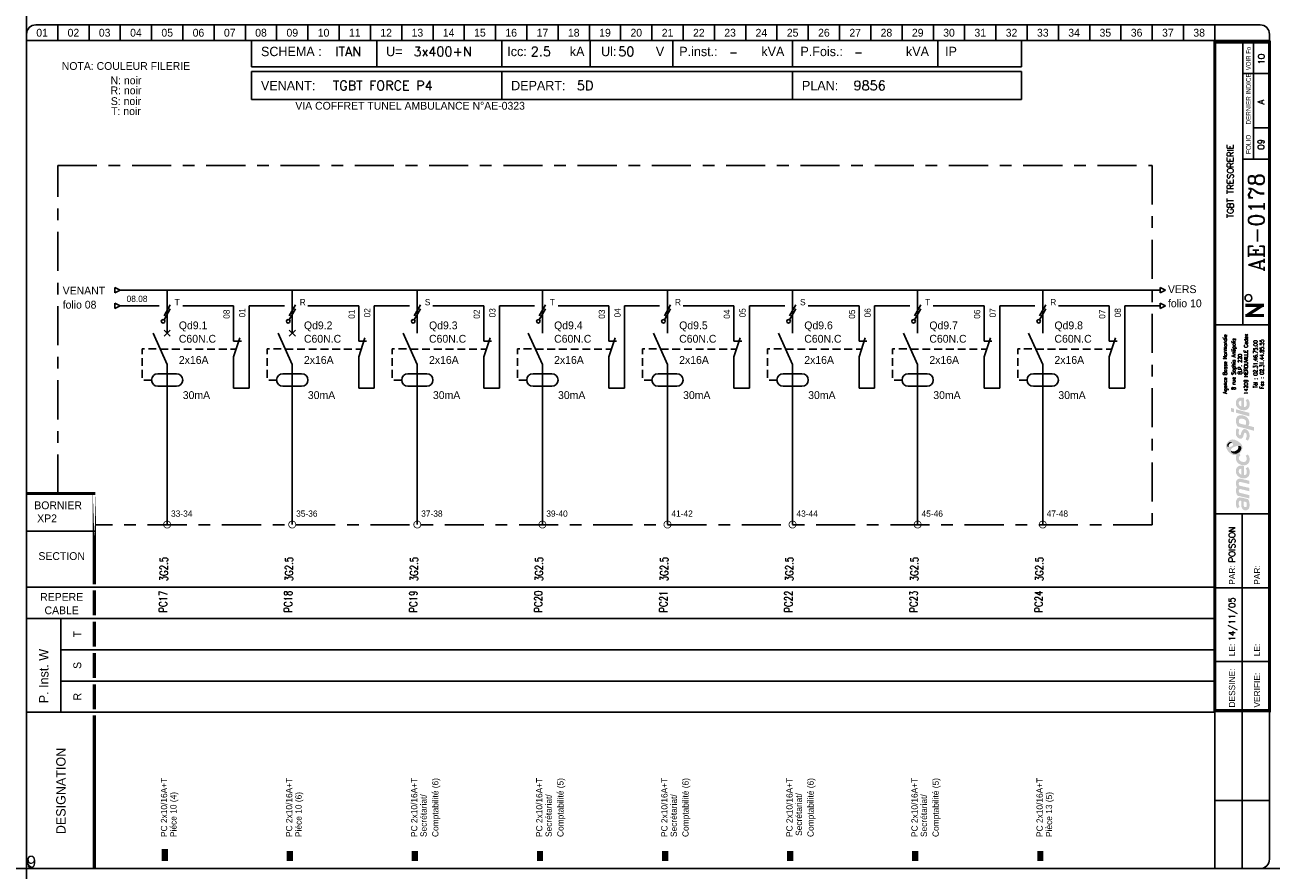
# Model space of a CAD drawing. Header units: millimetres. Extents: x 0 to 4898, y -1200 to 270.
# Tile 34 of 34: x 4500 to 4898, y 0 to 270. Entities that reach past the tile are written whole.
import ezdxf
from ezdxf.enums import TextEntityAlignment as Align

# ---------------------------------------------------------------- set-up
doc = ezdxf.new("R2010")
doc.units = ezdxf.units.MM
doc.header["$LTSCALE"] = 25
for name, pattern in [('AXES', [0.95, 0.5, -0.15, 0.15, -0.15]), ('CONTINU', [0]), ('DISCONTINU', [0.15, 0.1, -0.05])]:
    doc.linetypes.add(name, pattern=pattern)
doc.layers.get('0').update_dxf_attribs({"linetype": 'CONTINUOUS'})
doc.layers.get('Defpoints').update_dxf_attribs({"linetype": 'CONTINUOUS'})
for name, color, linetype in [('POINTILLE', 5, 'DISCONTINU'), ('TEXTE', 92, 'CONTINU'), ('TRAIAXE', 6, 'AXES'), ('TRAIFIN', 1, 'CONTINU'), ('TRAIGROS', 40, 'CONTINU'), ('TRAIMOY', 150, 'CONTINU')]:
    doc.layers.add(name, color=color, linetype=linetype)
doc.styles.add('ROMANC', font='romanc')
doc.styles.add('ROMANS8', font='ROMANS8.shx')
doc.styles.add('T1', font='arial.ttf')
doc.styles.add('TEXTE', font='txt8', dxfattribs={"height": 2.5})
doc.styles.add('TXT', font='txt', dxfattribs={"width": 0.8})

# ---------------------------------------------------------------- blocks, each defined once
blk = doc.blocks.new('CART')
at = {"layer": 'TEXTE', "color": 7}
for p, q in [((72.02, 264.91), (72.02, 256.49)), ((112.02, 264.91), (112.02, 256.49)), ((152.02, 264.91), (152.02, 256.49)), ((180.26, 264.91), (180.26, 256.49)), ((206.73, 264.91), (206.73, 256.49)), ((244.98, 264.91), (244.98, 256.49)), ((291.46, 264.91), (291.46, 256.49)), ((318.22, 264.91), (318.22, 256.49)), ((318.22, 256.49), (72.02, 256.49)), ((72, 255), (318.25, 255)), ((72, 246), (72, 255)), ((152, 255), (152, 246)), ((245, 255), (245, 246)), ((318.25, 255), (318.25, 246)), ((318.25, 246), (72, 246)), ((11.02, 79.91), (11.02, 49.91))]:
    blk.add_line(p, q, dxfattribs=at)
at = {"layer": 'TEXTE', "color": 7, "const_width": 1}
for points in [[(395.77, 180.16), (389.77, 180.16)], [(390.27, 176.91), (395.27, 180.16)], [(395.77, 176.91), (389.77, 176.91)]]:
    blk.add_lwpolyline(points, dxfattribs=at)
at = {"layer": 'TEXTE', "color": 7}
blk.add_circle((390.78, 182.5), 1.08, dxfattribs=at)
at = {"layer": 'TRAIAXE', "color": 6}
for p, q in [((10.02, 224.91), (360.02, 224.91)), ((10.02, 119.91), (10.02, 224.91)), ((360.02, 224.91), (360.02, 109.91)), ((360.02, 109.91), (22.02, 109.91))]:
    blk.add_line(p, q, dxfattribs=at)
at = {"layer": 'TRAIFIN', "color": 7}
for p, q in [((10.02, 269.91), (10.02, 264.91)), ((20.02, 269.91), (20.02, 264.91)), ((30.02, 269.91), (30.02, 264.91)), ((40.02, 269.91), (40.02, 264.91)), ((50.02, 269.91), (50.02, 264.91)), ((60.02, 269.91), (60.02, 264.91)), ((70.02, 269.91), (70.02, 264.91)), ((80.02, 269.91), (80.02, 264.91)), ((90.02, 269.91), (90.02, 264.91)), ((100.02, 269.91), (100.02, 264.91)), ((110.02, 269.91), (110.02, 264.91)), ((120.02, 269.91), (120.02, 264.91)), ((130.02, 269.91), (130.02, 264.91)), ((140.02, 269.91), (140.02, 264.91)), ((150.02, 269.91), (150.02, 264.91)), ((160.02, 269.91), (160.02, 264.91)), ((170.02, 269.91), (170.02, 264.91)), ((180.02, 269.91), (180.02, 264.91)), ((190.02, 269.91), (190.02, 264.91)), ((200.02, 269.91), (200.02, 264.91)), ((210.02, 269.91), (210.02, 264.91)), ((220.02, 269.91), (220.02, 264.91)), ((230.02, 269.91), (230.02, 264.91)), ((240.02, 269.91), (240.02, 264.91)), ((250.02, 269.91), (250.02, 264.91)), ((260.02, 269.91), (260.02, 264.91)), ((270.02, 269.91), (270.02, 264.91)), ((280.02, 269.91), (280.02, 264.91)), ((290.02, 269.91), (290.02, 264.91)), ((300.02, 269.91), (300.02, 264.91)), ((310.02, 269.91), (310.02, 264.91)), ((320.02, 269.91), (320.02, 264.91)), ((330.02, 269.91), (330.02, 264.91)), ((340.02, 269.91), (340.02, 264.91)), ((350.02, 269.91), (350.02, 264.91)), ((360.02, 269.91), (360.02, 264.91)), ((370.02, 269.91), (370.02, 264.91)), ((380.02, 269.91), (380.02, 264.91)), ((392.43, 226.95), (392.43, 264.41)), ((392.43, 237), (396.98, 237))]:
    blk.add_line(p, q, dxfattribs=at)
at = {"layer": 'TRAIGROS', "color": 7}
for p, q in [((3.02, 269.91), (394.52, 269.91)), ((0.02, 266.91), (0.02, 264.91)), ((397.52, 264.91), (0.02, 264.91)), ((397.52, 264.91), (0.02, 264.91)), ((0.02, 264.91), (0.02, 2.91)), ((389.02, 173.91), (389.02, 264.41)), ((397.52, 266.91), (397.52, 264.91)), ((397.52, 2.91), (397.52, 264.91)), ((389.02, 254.41), (397.02, 254.41)), ((389.02, 226.92), (397.02, 226.92)), ((380.02, 173.91), (397.52, 173.91)), ((380.02, 113.43), (397.53, 113.43)), ((0.02, 107.91), (22.02, 107.91)), ((0.02, 89.91), (380.02, 89.91)), ((11.02, 79.91), (0.02, 79.91)), ((11.02, 79.91), (380.02, 79.91)), ((11.02, 69.91), (380.02, 69.91)), ((11.02, 59.91), (380.02, 59.91)), ((0.02, 49.91), (380.02, 49.91)), ((380.02, -0.12), (380.02, 50.43)), ((3.02, -0.09), (394.52, -0.09))]:
    blk.add_line(p, q, dxfattribs=at)
for points, const_width in [([(380.02, 264.41), (380.02, 50.43), (397.52, 50.43), (397.52, 264.41), (380.02, 264.41)], 1), ([(0.02, 119.91), (22.02, 119.91)], 1), ([(21.73, 88.91), (21.73, 80.91)], 1), ([(21.73, 78.91), (21.73, 70.91)], 1), ([(21.73, 68.91), (21.73, 60.91)], 1), ([(21.73, 58.91), (21.73, 50.91)], 1), ([(21.73, 48.91), (21.73, 43.38)], 1), ([(21.73, 43.38), (21.73, -0.09)], 1), ([(44.23, 6.14), (44.23, 2.27)], 2), ([(84.23, 5.5), (84.23, 2.27)], 2), ([(124.23, 5.5), (124.23, 2.27)], 2), ([(164.23, 5.5), (164.23, 2.27)], 2), ([(204.23, 5.5), (204.23, 2.27)], 2), ([(244.23, 5.5), (244.23, 2.27)], 2), ([(284.23, 5.5), (284.23, 2.27)], 2), ([(324.23, 5.5), (324.23, 2.27)], 2)]:
    blk.add_lwpolyline(points, dxfattribs=dict(at, const_width=const_width))
at = {"layer": 'TRAIGROS', "color": 7, "const_width": 1}
blk.add_lwpolyline([(21.73, 119.95), (21.73, 90.91)], close=True, dxfattribs=at)
at = {"layer": 'TRAIGROS', "color": 7}
for centre, start, end in [((3.02, 266.91), 90, 180), ((394.52, 266.91), 0, 90), ((3.02, 2.91), 180, 270), ((394.52, 2.91), 270, 0)]:
    blk.add_arc(centre, 3, start, end, dxfattribs=at)
at = {"layer": 'TRAIMOY', "color": 7}
for p, q in [((388.77, -0.1), (388.77, 113.43)), ((380.02, 89.73), (397.53, 89.73)), ((380.02, 66.18), (397.53, 66.18)), ((380.02, 21.66), (397.53, 21.66))]:
    blk.add_line(p, q, dxfattribs=at)
at = {"layer": 'TEXTE', "color": 7}
for s, p in [('01', (5.02, 267.41)), ('02', (15.02, 267.41)), ('03', (25.02, 267.41)), ('04', (35.02, 267.41)), ('05', (45.02, 267.41)), ('06', (55.02, 267.41)), ('07', (65.02, 267.41)), ('08', (75.02, 267.41)), ('09', (85.02, 267.41)), ('10', (95.02, 267.41)), ('11', (105.02, 267.41)), ('12', (115.02, 267.41)), ('13', (125.02, 267.41)), ('14', (135.02, 267.41)), ('15', (145.02, 267.41)), ('16', (155.02, 267.41)), ('17', (165.02, 267.41)), ('18', (175.02, 267.41)), ('19', (185.02, 267.41)), ('20', (195.02, 267.41)), ('21', (205.02, 267.41)), ('22', (215.02, 267.41)), ('23', (225.02, 267.41)), ('24', (235.02, 267.41)), ('25', (245.02, 267.41)), ('26', (255.02, 267.41)), ('27', (265.02, 267.41)), ('28', (275.02, 267.41)), ('29', (285.02, 267.41)), ('30', (295.02, 267.41)), ('31', (305.02, 267.41)), ('32', (315.02, 267.41)), ('33', (325.02, 267.41)), ('34', (335.02, 267.41)), ('35', (345.02, 267.41)), ('36', (355.02, 267.41)), ('37', (365.02, 267.41)), ('38', (375.02, 267.41))]:
    blk.add_text(s, height=2.5, dxfattribs=at).set_placement(p, align=Align.MIDDLE)
for s, height, p in [('kA', 3, (173.77, 259.91)), ('Ul:', 3, (183.77, 259.91)), ('P.inst.:', 3, (208.77, 259.91)), ('kVA', 3, (235.02, 259.91)), ('P.Fois.:', 3, (247.52, 259.91)), ('kVA', 3, (281.27, 259.91)), ('SCHEMA :', 3, (75.02, 259.91)), ('U=', 3, (115.02, 259.91)), ('Icc:', 3, (153.77, 259.91)), ('V', 3, (201.27, 259.91)), ('IP', 3, (293.77, 259.91)), ('VENANT:', 3, (75, 249)), ('DEPART:', 3, (155, 249)), ('PLAN:', 3, (248, 249)), ('BORNIER', 2.5, (2.52, 114.91))]:
    blk.add_text(s, height=height, dxfattribs=at).set_placement(p)
at = {"layer": 'TEXTE', "color": 7, "width": 0.75}
blk.add_text('VOIR Fo', height=1.5, rotation=90, dxfattribs=at).set_placement((391.52, 255.41), (391.52, 262.91), align=Align.FIT)
at = {"layer": 'TEXTE', "color": 7, "style": 'TXT', "width": 0.8}
blk.add_text('DERNIER INDICE', height=1.5, rotation=90, dxfattribs=at).set_placement((391.52, 238.03))
at = {"layer": 'TEXTE', "color": 7}
for s, height, p in [('FOLIO', 1.5, (391.52, 231.67)), ('T', 2.5, (17.52, 74.91)), ('S', 2.5, (17.52, 64.91)), ('R', 2.5, (17.52, 54.91))]:
    blk.add_text(s, height=height, rotation=90, dxfattribs=at).set_placement(p, align=Align.CENTER)
for s, p in [('SECTION', (11.27, 98.66)), ('REPERE', (11.27, 85.59)), ('CABLE', (11.27, 81.3))]:
    blk.add_text(s, height=2.5, dxfattribs=at).set_placement(p, align=Align.CENTER)
for s, height, p in [('PAR:', 2, (386.53, 90.73)), ('PAR:', 2, (394.53, 90.73)), ('P. Inst. W', 3, (7.05, 52.81)), ('LE:', 2, (386.53, 67.86)), ('LE:', 2, (394.53, 67.86)), ('DESSINE:', 2, (386.53, 51.43)), ('VERIFIE:', 2, (394.53, 51.43)), ('DESIGNATION', 3, (12.52, 10.91))]:
    blk.add_text(s, height=height, rotation=90, dxfattribs=at).set_placement(p)
at = {"layer": 'TEXTE', "color": 4, "style": 'ROMANC'}
for tag, height, p in [('FOLIO_SUIVANT', 2, (395.92, 258.95)), ('INDICE', 2, (395.81, 245.26)), ('FOLIO', 2, (395.81, 231.67)), ('NUMERO', 5, (395.81, 206.7))]:
    blk.add_attdef(tag, text='', height=height, rotation=90, dxfattribs=at).set_placement(p, align=Align.CENTER)
for tag, p, height in [('REGIME_DE_NEUTRE', (98.77, 259.91), 3), ('TENSION', (123.77, 259.91), 3), ('ICC', (161.27, 259.91), 3), ('UI', (189.27, 259.91), 3), ('P_INSTAL', (224.73, 259.91), 2.5), ('PUISSSANCE_DE_FOISO', (264.73, 259.91), 2.5), ('VENANT_DE', (98, 249), 3), ('DEPART', (176, 249), 3), ('PLAN', (264.5, 249), 3)]:
    blk.add_attdef(tag, p, '', height=height, dxfattribs=at)
blk.add_attdef('INTITULE_DU_PLAN', text='', height=2, rotation=90, dxfattribs=at).set_placement((385.02, 219.91), align=Align.MIDDLE)
for tag, p in [('DESSINATEUR', (386.55, 97.87)), ('DATE', (386.53, 72.67))]:
    blk.add_attdef(tag, p, '', height=2, rotation=90, dxfattribs=at)
blk = doc.blocks.new('JC')
at = {"layer": 'TEXTE'}
for s, p in [('NOTA: COULEUR FILERIE', (10.73, 20.01)), ('N: noir', (10.73, 15.46)), ('R: noir', (10.73, 12.25)), ('S: noir', (10.73, 8.81)), ('T: noir', (10.73, 5.6))]:
    blk.add_text(s, height=2.5, dxfattribs=at).set_placement(p, align=Align.MIDDLE)
blk = doc.blocks.new('LOGO')
h = blk.add_hatch(color=187)
h.paths.add_polyline_path([(0.27, -25.15), (-0.26, -25.03), (-0.61, -25.01), (-0.96, -25.01), (-1.3, -25.15), (-1.56, -25.39), (-1.76, -25.66), (-1.92, -26.06), (-2.01, -26.61), (-2, -27.13), (-1.95, -27.54), (-1.82, -27.98), (-1.59, -28.49), (-0.78, -28.03), (-0.88, -27.84), (-0.99, -27.58), (-1.06, -27.27), (-1.09, -26.94), (-1.07, -26.65), (-1.03, -26.36), (-0.9, -26.15), (-0.74, -26.05), (-0.59, -26.04), (-0.23, -26.1), (-0.26, -26.47), (-0.29, -26.77), (-0.31, -27.1), (-0.31, -27.41), (-0.26, -27.77), (-0.19, -28.1), (-0.05, -28.44), (0.2, -28.78), (0.48, -28.98), (0.87, -29.11), (1.22, -29.1), (1.58, -29.04), (1.84, -28.87), (2.14, -28.53), (2.3, -28.16), (2.37, -27.71), (2.36, -27.1), (2.28, -26.51), (2.08, -25.89), (1.89, -25.54), (0.84, -25.3)])
h.paths.add_polyline_path([(0.54, -26.31), (1.32, -26.47), (1.41, -26.69), (1.48, -27.01), (1.49, -27.42), (1.48, -27.74), (1.4, -27.9), (1.29, -28.03), (1.14, -28.09), (0.96, -28.1), (0.81, -28.07), (0.69, -27.97), (0.6, -27.85), (0.54, -27.71), (0.5, -27.54), (0.49, -27.3), (0.49, -27.06), (0.5, -26.59)], flags=16)
h.paths.add_polyline_path([(-0.88, -23.47), (-0.97, -23.29), (-1.06, -23.08), (-1.08, -22.86), (-1.05, -22.63), (-0.97, -22.45), (-0.79, -22.36), (-0.5, -22.33), (2.29, -23.01), (2.29, -21.94), (-0.8, -21.24), (-0.96, -21.08), (-1.06, -20.77), (-1.1, -20.45), (-1, -20.2), (-0.87, -20.11), (-0.7, -20.03), (-0.48, -20.05), (2.29, -20.7), (2.29, -19.65), (-0.36, -19.01), (-0.65, -19), (-1.01, -19.01), (-1.3, -19.12), (-1.55, -19.28), (-1.77, -19.54), (-1.9, -19.8), (-1.98, -20), (-2.02, -20.38), (-2.01, -20.76), (-1.91, -21.13), (-1.79, -21.45), (-1.64, -21.71), (-1.75, -21.83), (-1.89, -22.08), (-1.98, -22.36), (-2.01, -22.66), (-2.01, -23), (-1.95, -23.36), (-1.85, -23.71), (-1.69, -24.08), (-1.5, -24.43), (2.29, -25.32), (2.29, -24.26)])
h.paths.add_polyline_path([(-0.19, -14.81), (-0.51, -14.81), (-0.91, -14.88), (-1.19, -15), (-1.42, -15.16), (-1.64, -15.38), (-1.83, -15.67), (-1.95, -15.97), (-2, -16.26), (-2.02, -16.52), (-2.01, -16.84), (-1.96, -17.15), (-1.84, -17.46), (-1.65, -17.81), (-1.41, -18.09), (-1.14, -18.33), (-0.89, -18.51), (-0.59, -18.68), (-0.17, -18.82), (0.24, -18.89), (0.59, -18.91), (0.98, -18.88), (1.37, -18.75), (1.77, -18.51), (2.17, -18.06), (2.33, -17.58), (2.38, -17.11), (2.38, -16.56), (2.33, -16.15), (2.2, -15.79), (2.03, -15.5), (1.82, -15.25), (1.14, -15.68), (1.3, -15.94), (1.42, -16.3), (1.49, -16.68), (1.49, -16.99), (1.43, -17.33), (1.23, -17.63), (0.99, -17.81), (0.79, -17.86), (0.6, -17.84), (0.6, -14.97), (0.23, -14.85)])
h.paths.add_polyline_path([(-0.26, -17.69), (-0.43, -17.64), (-0.58, -17.55), (-0.76, -17.39), (-0.9, -17.24), (-1.01, -17.02), (-1.06, -16.86), (-1.08, -16.63), (-1.06, -16.36), (-0.96, -16.16), (-0.83, -15.98), (-0.62, -15.87), (-0.44, -15.83), (-0.26, -15.83)], flags=16)
h.paths.add_polyline_path([(-0.09, -13.56), (-0.44, -13.4), (-0.74, -13.16), (-0.95, -12.9), (-1.04, -12.61), (-1.08, -12.36), (-1.02, -12.05), (-0.89, -11.83), (-0.73, -11.69), (-0.61, -11.61), (-0.5, -11.55), (-0.88, -10.89), (-1.08, -11.04), (-1.32, -11.18), (-1.51, -11.28), (-1.78, -11.38), (-1.87, -11.55), (-1.97, -11.89), (-2.01, -12.3), (-1.98, -12.76), (-1.82, -13.35), (-1.54, -13.76), (-1.25, -14.08), (-0.85, -14.34), (-0.48, -14.51), (-0.05, -14.65), (0.44, -14.71), (0.94, -14.69), (1.47, -14.5), (1.83, -14.25), (2.09, -13.94), (2.26, -13.6), (2.36, -13.21), (2.39, -12.82), (2.37, -12.43), (2.27, -11.98), (2.07, -11.58), (1.82, -11.23), (1.12, -11.67), (1.29, -11.95), (1.43, -12.27), (1.45, -12.61), (1.43, -12.96), (1.23, -13.36), (0.95, -13.57), (0.61, -13.63), (0.31, -13.63)])
h.paths.add_polyline_path([(1.25, -3.19), (0.94, -3.13), (0.59, -3.14), (0.32, -3.25), (0.1, -3.49), (-0.12, -3.81), (-0.25, -4.17), (-0.38, -4.62), (-0.46, -4.92), (-0.59, -5.03), (-0.74, -5.08), (-0.86, -5.03), (-0.96, -4.94), (-1.06, -4.74), (-1.12, -4.53), (-1.11, -4.23), (-1.07, -3.86), (-1.01, -3.51), (-0.93, -3.23), (-1.72, -2.85), (-1.84, -3.12), (-1.93, -3.4), (-1.97, -3.68), (-2, -3.98), (-2.02, -4.32), (-2, -4.65), (-1.94, -5.01), (-1.8, -5.31), (-1.64, -5.58), (-1.4, -5.84), (-1.11, -6.04), (-0.85, -6.17), (-0.56, -6.2), (-0.24, -6.15), (0.01, -5.99), (0.18, -5.81), (0.32, -5.51), (0.41, -5.18), (0.51, -4.86), (0.57, -4.63), (0.67, -4.45), (0.78, -4.33), (0.97, -4.29), (1.15, -4.35), (1.3, -4.55), (1.41, -4.85), (1.44, -5.24), (1.41, -5.62), (1.33, -5.91), (1.23, -6.15), (1.09, -6.39), (1.78, -6.81), (1.86, -6.74), (1.97, -6.61), (2.14, -6.32), (2.27, -6), (2.36, -5.62), (2.37, -5.24), (2.35, -4.86), (2.3, -4.52), (2.19, -4.21), (2.03, -3.92), (1.85, -3.65), (1.57, -3.35)])
h.paths.add_polyline_path([(1.14, 0.91), (0.82, 1.08), (0.5, 1.2), (0.1, 1.27), (-0.26, 1.3), (-0.73, 1.29), (-1.12, 1.19), (-1.38, 1.04), (-1.61, 0.8), (-1.77, 0.55), (-1.89, 0.33), (-1.98, 0.01), (-2.01, -0.32), (-1.99, -0.65), (-1.95, -1.02), (-1.88, -1.34), (-1.76, -1.63), (-1.63, -1.96), (-1.52, -2.24), (3.84, -3.66), (3.84, -2.51), (1.96, -2.01), (2.11, -1.85), (2.24, -1.56), (2.27, -1.32), (2.29, -1.04), (2.27, -0.75), (2.21, -0.44), (2.07, -0.1), (1.9, 0.2), (1.71, 0.44), (1.43, 0.71)])
h.paths.add_polyline_path([(0.98, -1.77), (-0.92, -1.28), (-0.98, -1.1), (-1.05, -0.84), (-1.07, -0.56), (-1.04, -0.29), (-0.94, -0.06), (-0.77, 0.11), (-0.53, 0.2), (-0.24, 0.22), (0.04, 0.2), (0.35, 0.13), (0.58, 0.05), (0.81, -0.07), (1.02, -0.24), (1.19, -0.46), (1.27, -0.68), (1.28, -0.93), (1.28, -1.16), (1.24, -1.43), (1.15, -1.61)], flags=16)
h.paths.add_polyline_path([(-1.97, 3.22), (-1.97, 2.11), (2.35, 0.95), (2.35, 2.06)])
h.paths.add_polyline_path([(-3.55, 3.65), (-3.55, 2.48), (-2.65, 2.25), (-2.65, 3.43)])
h.paths.add_polyline_path([(-0.19, 6.99), (-0.51, 6.99), (-0.91, 6.92), (-1.19, 6.81), (-1.42, 6.64), (-1.64, 6.43), (-1.83, 6.14), (-1.95, 5.83), (-2, 5.54), (-2.02, 5.28), (-2.01, 4.96), (-1.96, 4.66), (-1.84, 4.34), (-1.65, 4), (-1.41, 3.71), (-1.14, 3.48), (-0.89, 3.29), (-0.59, 3.12), (-0.17, 2.98), (0.24, 2.92), (0.59, 2.89), (0.98, 2.93), (1.37, 3.06), (1.77, 3.29), (2.17, 3.75), (2.33, 4.22), (2.38, 4.7), (2.38, 5.24), (2.33, 5.65), (2.2, 6.02), (2.03, 6.3), (1.82, 6.56), (1.14, 6.13), (1.3, 5.87), (1.42, 5.5), (1.49, 5.12), (1.49, 4.82), (1.43, 4.47), (1.23, 4.17), (0.99, 4), (0.79, 3.94), (0.6, 3.96), (0.6, 6.83), (0.23, 6.96)])
h.paths.add_polyline_path([(-0.26, 4.11), (-0.43, 4.16), (-0.58, 4.26), (-0.76, 4.42), (-0.9, 4.56), (-1.01, 4.78), (-1.06, 4.95), (-1.08, 5.17), (-1.06, 5.44), (-0.96, 5.64), (-0.83, 5.82), (-0.62, 5.93), (-0.44, 5.97), (-0.26, 5.97)], flags=16)
h = blk.add_hatch(color=135)
h.paths.add_polyline_path([(-2.62, -6.48), (-2.99, -6.44), (-3.33, -6.46), (-3.66, -6.54), (-3.9, -6.66), (-4.19, -6.88), (-4.48, -7.12), (-4.72, -7.4), (-4.9, -7.71), (-5.08, -8.08), (-5.15, -8.51), (-5.14, -8.84), (-5.03, -9.22), (-4.88, -9.56), (-4.68, -9.88), (-4.46, -10.22), (-4.19, -10.51), (-3.87, -10.81), (-3.57, -11.02), (-3.23, -11.21), (-2.91, -11.36), (-2.54, -11.44), (-2.16, -11.45), (-1.78, -11.38), (-1.51, -11.28), (-1.32, -11.18), (-1.08, -11.04), (-0.88, -10.89), (-0.73, -10.77), (-0.54, -10.54), (-0.29, -10.22), (-0.06, -9.77), (0.06, -9.2), (0.05, -8.64), (-0.11, -8.22), (-0.36, -7.85), (-0.69, -7.52), (-1.07, -7.21), (-1.43, -6.95), (-1.9, -6.73), (-2.27, -6.57)])
h.paths.add_polyline_path([(-2.94, -7.94), (-2.93, -8.06), (-2.93, -8.18), (-2.98, -8.34), (-3.08, -8.43), (-3.22, -8.54), (-3.43, -8.66), (-3.65, -8.75), (-3.89, -8.84), (-4.16, -8.87), (-4.34, -8.85), (-4.5, -8.82), (-4.67, -8.73), (-4.76, -8.58), (-4.8, -8.43), (-4.79, -8.24), (-4.75, -8.06), (-4.69, -7.92), (-4.59, -7.78), (-4.48, -7.64), (-4.34, -7.51), (-4.19, -7.41), (-4, -7.31), (-3.79, -7.28), (-3.58, -7.31), (-3.42, -7.38), (-3.25, -7.49), (-3.12, -7.62), (-3.02, -7.79)], flags=16)
h.paths.add_polyline_path([(-1.84, -8.57), (-1.32, -8.49), (-1.12, -8.49), (-0.87, -8.49), (-0.65, -8.57), (-0.45, -8.72), (-0.32, -8.9), (-0.26, -9.1), (-0.28, -9.35), (-0.35, -9.63), (-0.51, -9.97), (-0.73, -10.32), (-1.02, -10.58), (-1.39, -10.82), (-1.78, -10.98), (-2.23, -11.04), (-2.55, -11.01), (-2.82, -10.95), (-3.16, -10.77), (-3.4, -10.52), (-3.53, -10.28), (-3.6, -10.02), (-3.6, -9.73), (-3.5, -9.48), (-3.31, -9.23), (-3, -9.04), (-2.68, -8.88), (-2.26, -8.71)], flags=16)
h = blk.add_hatch(color=253)
h.paths.add_polyline_path([(-4, -7.31), (-4.19, -7.41), (-4.34, -7.51), (-4.48, -7.64), (-4.59, -7.78), (-4.69, -7.92), (-4.75, -8.06), (-4.79, -8.24), (-4.8, -8.43), (-4.76, -8.58), (-4.67, -8.73), (-4.5, -8.82), (-4.34, -8.85), (-4.36, -8.64), (-4.33, -8.43), (-4.27, -8.21), (-4.19, -8.05), (-4.09, -7.91), (-3.95, -7.79), (-3.82, -7.69), (-3.65, -7.62), (-3.47, -7.58), (-3.28, -7.58), (-3.12, -7.62), (-3.25, -7.49), (-3.42, -7.38), (-3.58, -7.31), (-3.79, -7.28)])
h.paths.add_polyline_path([(-0.87, -8.49), (-1.12, -8.49), (-1.32, -8.49), (-1.27, -8.65), (-1.22, -8.89), (-1.24, -9.17), (-1.31, -9.4), (-1.45, -9.63), (-1.67, -9.84), (-1.91, -10), (-2.2, -10.15), (-2.48, -10.22), (-2.71, -10.25), (-2.97, -10.24), (-3.22, -10.21), (-3.44, -10.12), (-3.6, -10.02), (-3.53, -10.28), (-3.4, -10.52), (-3.16, -10.77), (-2.82, -10.95), (-2.55, -11.01), (-2.23, -11.04), (-1.78, -10.98), (-1.39, -10.82), (-1.02, -10.58), (-0.73, -10.32), (-0.51, -9.97), (-0.35, -9.63), (-0.28, -9.35), (-0.26, -9.1), (-0.32, -8.9), (-0.45, -8.72), (-0.65, -8.57)])
at = {"color": 7, "style": 'ROMANS8', "width": 0.8}
for s, height, p in [('Agence Basse Normandie', 1.2384, (-4.85, 17.68)), ('8 rue Sophia Antipolis', 1.2384, (-2.12, 17.68)), ('14209 HEROUVILLE Cedex', 1.2384, (1.84, 17.68)), ('B.P. 220', 1.238, (-0.08, 17.68)), ('Tél : 02.31.46.75.00', 1.2384, (4.88, 17.68)), ('Fax : 02.31.44.85.55', 1.2384, (6.91, 17.68))]:
    blk.add_text(s, height=height, rotation=90, dxfattribs=at).set_placement(p, align=Align.CENTER)
blk = doc.blocks.new('U100')
at = {"layer": 'TRAIFIN'}
for p, q in [((1.11, 2.62), (-0.89, -0.88)), ((-0.89, -2.13), (1.11, 1.37))]:
    blk.add_line(p, q, dxfattribs=at)
blk.add_circle((-1.18, -2.64), 0.585, dxfattribs=at)
blk = doc.blocks.new('R12')
at = {"layer": 'TRAIFIN'}
blk.add_line((0, 0), (0, 10), dxfattribs=at)
at = {"layer": 'TRAIGROS'}
for p, q in [((2, 16), (0, 10)), ((0, 15), (2.5, 15))]:
    blk.add_line(p, q, dxfattribs=at)
blk = doc.blocks.new('U75')
at = {"layer": 'TRAIFIN', "const_width": 0.25}
blk.add_lwpolyline([(-1.125, 0, 1), (1.125, 0, 1)], format="xyb", close=True, dxfattribs=at)

msp = doc.modelspace()

# ---------------------------------------------------------------- linework, layer by layer
for p, q in [((4528.2, 185.98), (4529.98, 185.09)), ((4528.2, 185.98), (4528.2, 184.2)), ((4528.2, 184.2), (4529.98, 185.09)), ((4862.48, 185.98), (4864.26, 185.09)), ((4862.48, 185.98), (4862.48, 184.2)), ((4862.48, 184.2), (4864.26, 185.09)), ((4528.2, 180.98), (4529.98, 180.09)), ((4528.2, 180.98), (4528.2, 179.2)), ((4528.2, 179.2), (4529.98, 180.09)), ((4862.48, 180.98), (4864.26, 180.09)), ((4862.48, 180.98), (4862.48, 179.2)), ((4862.48, 179.2), (4864.26, 180.09))]:
    msp.add_line(p, q)
at = {"layer": 'Defpoints', "ltscale": 0.25}
for p, direction in [((4500, 0), (0, -1)), ((0, 0), (1, 0))]:
    msp.add_xline(p, direction, dxfattribs=at)
at = {"layer": 'POINTILLE'}
for p, q in [((4542.78, 166.23), (4567.04, 166.23)), ((4582.78, 166.23), (4607.04, 166.23)), ((4622.78, 166.23), (4647.04, 166.23)), ((4662.78, 166.23), (4687.04, 166.23)), ((4702.78, 166.23), (4727.04, 166.23)), ((4742.78, 166.23), (4767.04, 166.23)), ((4782.78, 166.23), (4807.04, 166.23)), ((4822.78, 166.23), (4847.04, 166.23))]:
    msp.add_line(p, q, dxfattribs=at)
at = {"layer": 'POINTILLE', "flags": 128}
for points in [[(4539.98, 156.34), (4536.98, 156.34), (4536.98, 166.34), (4541.98, 166.34)], [(4579.98, 156.34), (4576.98, 156.34), (4576.98, 166.34), (4581.98, 166.34)], [(4619.98, 156.34), (4616.98, 156.34), (4616.98, 166.34), (4621.98, 166.34)], [(4659.98, 156.34), (4656.98, 156.34), (4656.98, 166.34), (4661.98, 166.34)], [(4699.98, 156.34), (4696.98, 156.34), (4696.98, 166.34), (4701.98, 166.34)], [(4739.98, 156.34), (4736.98, 156.34), (4736.98, 166.34), (4741.98, 166.34)], [(4779.98, 156.34), (4776.98, 156.34), (4776.98, 166.34), (4781.98, 166.34)], [(4819.98, 156.34), (4816.98, 156.34), (4816.98, 166.34), (4821.98, 166.34)]]:
    msp.add_lwpolyline(points, dxfattribs=at)
at = {"layer": 'TRAIFIN'}
for p, q in [((4566.23, 168.8), (4566.23, 180.09)), ((4571.23, 153.73), (4571.23, 180.09)), ((4606.23, 168.8), (4606.23, 180.09)), ((4611.23, 153.73), (4611.23, 180.09)), ((4646.23, 168.8), (4646.23, 180.09)), ((4651.23, 153.73), (4651.23, 180.09)), ((4686.23, 168.8), (4686.23, 180.09)), ((4691.23, 153.73), (4691.23, 180.09)), ((4726.23, 168.8), (4726.23, 180.09)), ((4731.23, 153.73), (4731.23, 180.09)), ((4766.23, 168.8), (4766.23, 180.09)), ((4771.23, 153.73), (4771.23, 180.09)), ((4806.23, 168.8), (4806.23, 180.09)), ((4811.23, 153.73), (4811.23, 180.09)), ((4846.23, 168.8), (4846.23, 180.09)), ((4851.23, 153.73), (4851.23, 180.09)), ((4566.23, 153.8), (4566.23, 153.73)), ((4566.23, 153.73), (4571.23, 153.73)), ((4606.23, 153.8), (4606.23, 153.73)), ((4606.23, 153.73), (4611.23, 153.73)), ((4646.23, 153.8), (4646.23, 153.73)), ((4646.23, 153.73), (4651.23, 153.73)), ((4686.23, 153.8), (4686.23, 153.73)), ((4686.23, 153.73), (4691.23, 153.73)), ((4726.23, 153.8), (4726.23, 153.73)), ((4726.23, 153.73), (4731.23, 153.73)), ((4766.23, 153.8), (4766.23, 153.73)), ((4766.23, 153.73), (4771.23, 153.73)), ((4806.23, 153.8), (4806.23, 153.73)), ((4806.23, 153.73), (4811.23, 153.73)), ((4846.23, 153.8), (4846.23, 153.73)), ((4846.23, 153.73), (4851.23, 153.73))]:
    msp.add_line(p, q, dxfattribs=at)
for points in [[(4529.98, 180.09), (4542.48, 180.09)], [(4549.98, 180.09), (4566.23, 180.09)], [(4549.98, 180.09), (4566.23, 180.09)], [(4571.23, 180.09), (4582.48, 180.09)], [(4589.98, 180.09), (4606.23, 180.09)], [(4611.23, 180.09), (4622.48, 180.09)], [(4629.98, 180.09), (4646.23, 180.09)], [(4651.23, 180.09), (4662.48, 180.09)], [(4669.98, 180.09), (4686.23, 180.09)], [(4691.23, 180.09), (4702.48, 180.09)], [(4709.98, 180.09), (4726.23, 180.09)], [(4731.23, 180.09), (4742.48, 180.09)], [(4749.98, 180.09), (4766.23, 180.09)], [(4771.23, 180.09), (4782.48, 180.09)], [(4789.98, 180.09), (4806.23, 180.09)], [(4811.23, 180.09), (4822.48, 180.09)], [(4829.98, 180.09), (4846.23, 180.09)], [(4851.23, 180.09), (4862.48, 180.09)]]:
    msp.add_lwpolyline(points, dxfattribs=at)
at = {"layer": 'TRAIGROS'}
for p, q in [((4862.48, 185.09), (4529.98, 185.09)), ((4543.98, 170.34), (4545.98, 172.34)), ((4543.98, 172.34), (4545.98, 170.34)), ((4583.98, 172.34), (4585.98, 170.34)), ((4583.98, 170.34), (4585.98, 172.34)), ((4540.48, 171.34), (4544.98, 161.34)), ((4580.48, 171.34), (4584.98, 161.34)), ((4620.48, 171.34), (4624.98, 161.34)), ((4660.48, 171.34), (4664.98, 161.34)), ((4700.48, 171.34), (4704.98, 161.34)), ((4740.48, 171.34), (4744.98, 161.34)), ((4780.48, 171.34), (4784.98, 161.34)), ((4820.48, 171.34), (4824.98, 161.34)), ((4541.98, 158.34), (4547.98, 158.34)), ((4581.98, 158.34), (4587.98, 158.34)), ((4621.98, 158.34), (4627.98, 158.34)), ((4661.98, 158.34), (4667.98, 158.34)), ((4701.98, 158.34), (4707.98, 158.34)), ((4741.98, 158.34), (4747.98, 158.34)), ((4781.98, 158.34), (4787.98, 158.34)), ((4821.98, 158.34), (4827.98, 158.34)), ((4547.98, 154.34), (4541.98, 154.34)), ((4587.98, 154.34), (4581.98, 154.34)), ((4627.98, 154.34), (4621.98, 154.34)), ((4667.98, 154.34), (4661.98, 154.34)), ((4707.98, 154.34), (4701.98, 154.34)), ((4747.98, 154.34), (4741.98, 154.34)), ((4787.98, 154.34), (4781.98, 154.34)), ((4827.98, 154.34), (4821.98, 154.34))]:
    msp.add_line(p, q, dxfattribs=at)
for centre, start, end in [((4541.98, 156.34), 90, 270), ((4547.98, 156.34), 270, 90), ((4581.98, 156.34), 90, 270), ((4587.98, 156.34), 270, 90), ((4621.98, 156.34), 90, 270), ((4627.98, 156.34), 270, 90), ((4661.98, 156.34), 90, 270), ((4667.98, 156.34), 270, 90), ((4701.98, 156.34), 90, 270), ((4707.98, 156.34), 270, 90), ((4741.98, 156.34), 90, 270), ((4747.98, 156.34), 270, 90), ((4781.98, 156.34), 90, 270), ((4787.98, 156.34), 270, 90), ((4821.98, 156.34), 90, 270), ((4827.98, 156.34), 270, 90)]:
    msp.add_arc(centre, 2, start, end, dxfattribs=at)
at = {"layer": 'TRAIMOY'}
for p, q in [((4544.98, 185.09), (4544.98, 171.34)), ((4584.98, 185.09), (4584.98, 171.34)), ((4624.98, 185.09), (4624.98, 171.34)), ((4664.98, 185.09), (4664.98, 171.34)), ((4704.98, 185.09), (4704.98, 171.34)), ((4744.98, 185.09), (4744.98, 171.34)), ((4784.98, 185.09), (4784.98, 171.34)), ((4824.98, 185.09), (4824.98, 171.34)), ((4544.98, 161.34), (4544.98, 110.09)), ((4584.98, 161.34), (4584.98, 110.09)), ((4624.98, 161.34), (4624.98, 110.09)), ((4664.98, 161.34), (4664.98, 110.09)), ((4704.98, 161.34), (4704.98, 110.09)), ((4744.98, 161.34), (4744.98, 110.09)), ((4784.98, 161.34), (4784.98, 110.09)), ((4824.98, 161.34), (4824.98, 110.09))]:
    msp.add_line(p, q, dxfattribs=at)

# ---------------------------------------------------------------- block references
msp.add_blockref('CART', (4499.98, 0.09)).add_auto_attribs({'INTITULE_DU_PLAN': 'TGBT TRESORERIE', 'NUMERO': 'AE-0178', 'FOLIO': '09', 'INDICE': 'A', 'FOLIO_SUIVANT': '10', 'REGIME_DE_NEUTRE': 'ITAN', 'TENSION': '3x400+N', 'ICC': '2.5', 'UI': '50', 'P_INSTAL': '-', 'PUISSSANCE_DE_FOISO': '-', 'VENANT_DE': 'TGBT FORCE P4', 'DEPART': '5D', 'PLAN': '9856', 'DATE': '14/11/05', 'DESSINATEUR': 'POISSON'})
for name, p in [('JC', (4521.08, 236.84)), ('LOGO', (4888.75, 143.76))]:
    msp.add_blockref(name, p)
at = {"layer": 'TEXTE'}
for p in [(4566.23, 153.8), (4606.23, 153.8), (4646.23, 153.8), (4686.23, 153.8), (4726.23, 153.8), (4766.23, 153.8), (4806.23, 153.8), (4846.23, 153.8)]:
    msp.add_blockref('R12', p, dxfattribs=at)
at = {"layer": 'TRAIFIN'}
for p in [(4544.98, 110.09), (4584.98, 110.09), (4624.98, 110.09), (4664.98, 110.09), (4704.98, 110.09), (4744.98, 110.09), (4784.98, 110.09), (4824.98, 110.09)]:
    msp.add_blockref('U75', p, dxfattribs=at)
at = {"layer": 'TRAIMOY'}
for p in [(4544.87, 177.77), (4584.87, 177.77), (4624.87, 177.77), (4664.87, 177.77), (4704.87, 177.77), (4744.87, 177.77), (4784.87, 177.77), (4824.87, 177.77)]:
    msp.add_blockref('U100', p, dxfattribs=at)

# ---------------------------------------------------------------- texts
at = {"layer": 'Defpoints', "ltscale": 0.25, "insert": (4499.98, 4.11), "char_height": 4, "attachment_point": 1, "style": 'T1'}
msp.add_mtext_dynamic_manual_height_columns('9', width=90.3923, gutter_width=20, heights=[0], dxfattribs=at)
at = {"layer": 'TEXTE'}
for s, height, p in [('VENANT', 2.5, (4511.58, 183.73)), ('VERS', 2.5, (4865.03, 184.17)), ('folio 08', 2.5, (4511.58, 179.21)), ('T', 2, (4547.37, 180.27)), ('R', 2, (4587.37, 180.27)), ('S', 2, (4627.37, 180.27)), ('T', 2, (4667.37, 180.27)), ('R', 2, (4707.37, 180.27)), ('S', 2, (4747.37, 180.27)), ('T', 2, (4787.37, 180.27)), ('R', 2, (4827.37, 180.27)), ('folio 10', 2.5, (4865.03, 179.64)), ('Qd9.1', 2.5, (4548.73, 172.59)), ('Qd9.2', 2.5, (4588.73, 172.59)), ('Qd9.3', 2.5, (4628.73, 172.59)), ('Qd9.4', 2.5, (4668.73, 172.59)), ('Qd9.5', 2.5, (4708.73, 172.59)), ('Qd9.6', 2.5, (4748.73, 172.59)), ('Qd9.7', 2.5, (4788.73, 172.59)), ('Qd9.8', 2.5, (4828.73, 172.59)), ('C60N.C', 2.5, (4548.73, 168.3)), ('C60N.C', 2.5, (4588.73, 168.3)), ('C60N.C', 2.5, (4628.73, 168.3)), ('C60N.C', 2.5, (4668.73, 168.3)), ('C60N.C', 2.5, (4708.73, 168.3)), ('C60N.C', 2.5, (4748.73, 168.3)), ('C60N.C', 2.5, (4788.73, 168.3)), ('C60N.C', 2.5, (4828.73, 168.3)), ('2x16A', 2.5, (4548.73, 161.52)), ('2x16A', 2.5, (4588.73, 161.52)), ('2x16A', 2.5, (4628.73, 161.52)), ('2x16A', 2.5, (4668.73, 161.52)), ('2x16A', 2.5, (4708.73, 161.52)), ('2x16A', 2.5, (4748.73, 161.52)), ('2x16A', 2.5, (4788.73, 161.52)), ('2x16A', 2.5, (4828.73, 161.52)), ('30mA', 2.5, (4549.98, 150.27)), ('30mA', 2.5, (4589.98, 150.27)), ('30mA', 2.5, (4629.98, 150.27)), ('30mA', 2.5, (4669.98, 150.27)), ('30mA', 2.5, (4709.98, 150.27)), ('30mA', 2.5, (4749.98, 150.27)), ('30mA', 2.5, (4789.98, 150.27)), ('30mA', 2.5, (4829.98, 150.27)), ('33-34', 2, (4546.23, 112.59)), ('35-36', 2, (4586.23, 112.59)), ('37-38', 2, (4626.23, 112.59)), ('39-40', 2, (4666.23, 112.59)), ('41-42', 2, (4706.23, 112.59)), ('43-44', 2, (4746.23, 112.59)), ('45-46', 2, (4786.23, 112.59)), ('47-48', 2, (4826.23, 112.59))]:
    msp.add_text(s, height=height, dxfattribs=at).set_placement(p)
msp.add_text('08.08', height=2, dxfattribs=at).set_placement((4535.35, 182.34), align=Align.MIDDLE)
for s, p in [('08', (4563.98, 177.42)), ('01', (4568.98, 177.85)), ('01', (4603.98, 177.42)), ('02', (4608.98, 177.85)), ('02', (4643.98, 177.42)), ('03', (4648.98, 177.85)), ('03', (4683.98, 177.42)), ('04', (4688.98, 177.85)), ('04', (4723.98, 177.42)), ('05', (4728.98, 177.85)), ('05', (4763.98, 177.42)), ('06', (4768.98, 177.85)), ('06', (4803.98, 177.42)), ('07', (4808.98, 177.85)), ('07', (4843.98, 177.42)), ('08', (4848.98, 177.85))]:
    msp.add_text(s, height=2, rotation=90, dxfattribs=at).set_placement(p, align=Align.MIDDLE)
at = {"layer": 'TEXTE', "color": 4}
msp.add_text(' XP2', height=2.5, dxfattribs=at).set_placement((4502.5, 110.83))
at = {"layer": 'TEXTE', "style": 'TEXTE', "width": 0.8}
for s, p in [('3G2.5', (4545.17, 95.84)), ('3G2.5', (4585.17, 95.84)), ('3G2.5', (4625.17, 95.84)), ('3G2.5', (4665.17, 95.84)), ('3G2.5', (4705.17, 95.84)), ('3G2.5', (4745.17, 95.84)), ('3G2.5', (4785.17, 95.84)), ('3G2.5', (4825.17, 95.84)), ('PC17', (4544.94, 85.43)), ('PC18', (4584.94, 85.43)), ('PC19', (4624.94, 85.43)), ('PC20', (4664.94, 85.43)), ('PC21', (4704.94, 85.43)), ('PC22', (4744.94, 85.43)), ('PC23', (4784.94, 85.43)), ('PC24', (4824.94, 85.43))]:
    msp.add_text(s, height=2.5, rotation=90, dxfattribs=at).set_placement(p, align=Align.CENTER)
at = {"layer": 'TEXTE', "ltscale": 0.9}
for s, p in [('PC 2x10/16A+T', (4544.98, 10.09)), ('PC 2x10/16A+T', (4584.98, 10.09)), ('PC 2x10/16A+T', (4624.98, 10.09)), ('Comptabilité (6)', (4631.73, 10.09)), ('PC 2x10/16A+T', (4664.98, 10.09)), ('Comptabilité (5)', (4671.73, 10.09)), ('PC 2x10/16A+T', (4704.98, 10.09)), ('Comptabilité (6)', (4711.73, 10.09)), ('PC 2x10/16A+T', (4744.98, 10.09)), ('Comptabilité (6)', (4751.73, 10.09)), ('PC 2x10/16A+T', (4784.98, 10.09)), ('Comptabilité (5)', (4791.73, 10.09)), ('PC 2x10/16A+T', (4824.98, 10.09)), ('Piéce 10 (4)', (4547.98, 10.09)), ('Piéce 10 (6)', (4587.98, 10.09)), ('Secrétariat/', (4627.98, 10.09)), ('Secrétariat/', (4667.98, 10.09)), ('Secrétariat/', (4707.98, 10.09)), ('Secrétariat/', (4747.98, 10.46)), ('Secrétariat/', (4787.98, 10.09)), ('Pièce 13 (5)', (4827.98, 10.09))]:
    msp.add_text(s, height=2, rotation=90, dxfattribs=at).set_placement(p)
at = {"layer": 'TRAIFIN', "insert": (4585.97, 245.37), "char_height": 2.5, "width": 110.432, "attachment_point": 1}
msp.add_mtext('VIA COFFRET TUNEL AMBULANCE N°AE-0323', dxfattribs=at)

doc.saveas('drawing.dxf')
